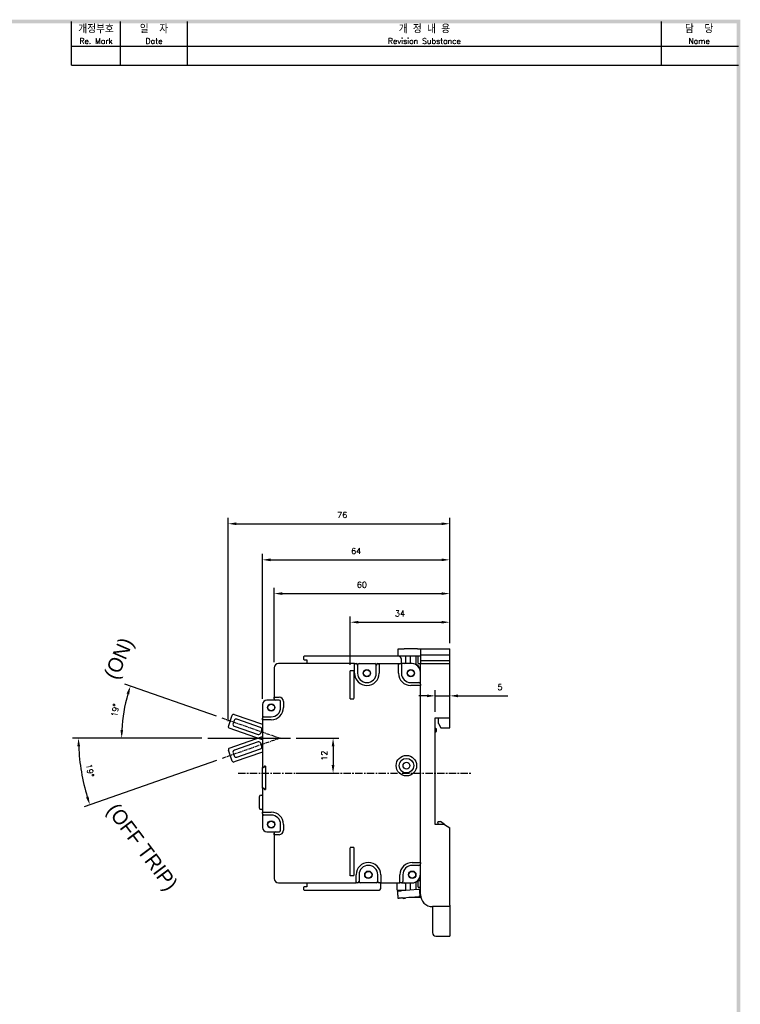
# Model space of a CAD drawing. Extents: x -6 to 988, y -5 to 692.
# Tile 5 of 5: x 737 to 984, y 352 to 688. Entities that reach past the tile are written whole.
import ezdxf

# ---------------------------------------------------------------- set-up
doc = ezdxf.new("R2010")
doc.units = 0
doc.header["$MEASUREMENT"] = 0
doc.linetypes.add('CENTER', pattern=[2, 1.25, -0.25, 0.25, -0.25])
doc.linetypes.add('HID', pattern=[3.5, 1.25, -1, 1.25])
doc.layers.get('0').update_dxf_attribs({"linetype": 'CONTINUOUS'})
for name, color, linetype in [('5', 3, 'CONTINUOUS'), ('cen', 1, 'CENTER'), ('di', 3, 'CONTINUOUS'), ('DIM', 3, 'CONTINUOUS'), ('dimtaxt', 3, 'CONTINUOUS'), ('dwg', 7, 'CONTINUOUS'), ('Hid', 5, 'HID'), ('text', 3, 'CONTINUOUS')]:
    doc.layers.add(name, color=color, linetype=linetype)
doc.styles.add('K', font='romank.shx', dxfattribs={"bigfont": 'ciwhhs.shx'})
doc.styles.add('KIM', font='ROMANS.shx', dxfattribs={"height": 5, "bigfont": 'GSG1.shx'})
doc.styles.get("Standard").update_dxf_attribs({"font": 'romans.shx', "height": 2, "bigfont": 'hgs.shx'})
doc.dimstyles.get("Standard").update_dxf_attribs({"dimscale": 0, "dimtxt": 2, "dimasz": 2, "dimexe": 0.5, "dimexo": 0.5, "dimgap": 1, "dimtad": 1, "dimdsep": 46, "dimtxsty": 'Standard', "dimcen": 0, "dimclrd": 3, "dimclre": 3, "dimclrt": 3, "dimadec": 0, "dimazin": 2, "dimtp": 0.1, "dimtm": 0.1, "dimtfac": 1, "dimtmove": 0, "dimatfit": 3, "dimfxl": 0, "dimtolj": 1, "dimarcsym": 0})
doc.dimstyles.new('STANDARD$0', dxfattribs={"dimtxt": 5, "dimasz": 5, "dimexe": 1, "dimexo": 2, "dimgap": 2, "dimtad": 1, "dimdec": 4, "dimzin": 12, "dimdsep": 46, "dimtxsty": 'KIM', "dimcen": -1, "dimdle": 0.1, "dimadec": 0, "dimazin": 0, "dimtfac": 1, "dimtdec": 4, "dimtmove": 0, "dimatfit": 3, "dimfxl": 0, "dimtolj": 1, "dimtzin": 0, "dimarcsym": 0})

# ---------------------------------------------------------------- blocks, each defined once
blk = doc.blocks.new('*D567')
at = {"layer": 'DIM'}
for p, q in [((804.66, 450.21), (773.35, 461.1)), ((799.7, 442.65), (770.23, 442.65))]:
    blk.add_line(p, q, dxfattribs=at)
blk.add_arc((826.38, 442.65), 54.15, 163.7751, 177.037, dxfattribs=at)
for points in [[(773.94, 457.92), (774.83, 457.64), (775.24, 460.45)], [(772.77, 445.44), (771.83, 445.46), (772.23, 442.65)]]:
    blk.add_solid(points, dxfattribs=at)
at = {"layer": 'DIM', "insert": (770.03, 452.18), "char_height": 2, "attachment_point": 5, "rotation": 80.4061}
blk.add_mtext('\\A1;19%%D', dxfattribs=at)
blk = doc.blocks.new('*D568')
at = {"layer": 'DIM'}
for p, q in [((850.38, 467.72), (850.38, 484.29)), ((853.18, 482.29), (881.58, 482.29)), ((884.38, 475.15), (884.38, 484.29))]:
    blk.add_line(p, q, dxfattribs=at)
for points in [[(853.18, 482.76), (853.18, 481.82), (850.38, 482.29)], [(881.58, 482.76), (881.58, 481.82), (884.38, 482.29)]]:
    blk.add_solid(points, dxfattribs=at)
at = {"layer": 'DIM', "insert": (867.38, 485.29), "char_height": 2, "attachment_point": 5}
blk.add_mtext('\\A1;34', dxfattribs=at)
blk = doc.blocks.new('*D569')
at = {"layer": 'DIM'}
for p, q in [((824.38, 468.65), (824.38, 494.08)), ((827.18, 492.08), (881.58, 492.08)), ((884.38, 475.15), (884.38, 494.08))]:
    blk.add_line(p, q, dxfattribs=at)
for points in [[(827.18, 492.54), (827.18, 491.61), (824.38, 492.08)], [(881.58, 492.54), (881.58, 491.61), (884.38, 492.08)]]:
    blk.add_solid(points, dxfattribs=at)
at = {"layer": 'DIM', "insert": (854.38, 495.08), "char_height": 2, "attachment_point": 5}
blk.add_mtext('\\A1;60', dxfattribs=at)
blk = doc.blocks.new('*D570')
at = {"layer": 'DIM'}
for p, q in [((820.38, 456.15), (820.38, 505.62)), ((884.38, 475.15), (884.38, 505.62)), ((823.18, 503.62), (881.58, 503.62))]:
    blk.add_line(p, q, dxfattribs=at)
for points in [[(823.18, 504.09), (823.18, 503.15), (820.38, 503.62)], [(881.58, 504.09), (881.58, 503.15), (884.38, 503.62)]]:
    blk.add_solid(points, dxfattribs=at)
at = {"layer": 'DIM', "insert": (852.38, 506.62), "char_height": 2, "attachment_point": 5}
blk.add_mtext('\\A1;64', dxfattribs=at)
blk = doc.blocks.new('*D571')
at = {"layer": 'DIM'}
for p, q in [((799.7, 442.65), (755.5, 442.65)), ((804.67, 435.04), (759.49, 419.21))]:
    blk.add_line(p, q, dxfattribs=at)
blk.add_arc((826.38, 442.65), 68.87, 182.3295, 196.9871, dxfattribs=at)
for points in [[(757.09, 439.84), (758.03, 439.86), (757.5, 442.65)], [(760.95, 422.67), (760.07, 422.38), (761.38, 419.87)]]:
    blk.add_solid(points, dxfattribs=at)
at = {"layer": 'DIM', "insert": (761.44, 431.6), "char_height": 2, "attachment_point": 5, "rotation": 279.6583}
blk.add_mtext('\\A1;19%%D', dxfattribs=at)
blk = doc.blocks.new('*D534')
at = {"layer": 'DIM'}
for p, q in [((831.94, 442.65), (846.51, 442.65)), ((844.51, 439.85), (844.51, 433.45)), ((831.94, 430.65), (846.51, 430.65))]:
    blk.add_line(p, q, dxfattribs=at)
for points in [[(844.04, 439.85), (844.97, 439.85), (844.51, 442.65)], [(844.04, 433.45), (844.97, 433.45), (844.51, 430.65)]]:
    blk.add_solid(points, dxfattribs=at)
at = {"layer": 'DIM', "insert": (841.51, 436.65), "char_height": 2, "attachment_point": 5, "rotation": 90}
blk.add_mtext('\\A1;12', dxfattribs=at)
blk = doc.blocks.new('*D540')
at = {"layer": 'DIM'}
for p, q in [((879.38, 451.65), (879.38, 459.11)), ((884.38, 451.65), (884.38, 459.11)), ((876.58, 457.11), (873.78, 457.11)), ((879.38, 457.11), (884.38, 457.11)), ((887.18, 457.11), (904.21, 457.11))]:
    blk.add_line(p, q, dxfattribs=at)
for points in [[(876.58, 457.58), (876.58, 456.64), (879.38, 457.11)], [(887.18, 457.58), (887.18, 456.64), (884.38, 457.11)]]:
    blk.add_solid(points, dxfattribs=at)
at = {"layer": 'DIM', "insert": (901.54, 460.11), "char_height": 2, "attachment_point": 5}
blk.add_mtext('\\A1;5', dxfattribs=at)
blk = doc.blocks.new('*D545')
at = {"layer": 'DIM'}
for p, q in [((808.69, 448.51), (808.69, 517.96)), ((811.49, 515.96), (881.58, 515.96)), ((884.38, 475.15), (884.38, 517.96))]:
    blk.add_line(p, q, dxfattribs=at)
for points in [[(811.49, 516.42), (811.49, 515.49), (808.69, 515.96)], [(881.58, 516.42), (881.58, 515.49), (884.38, 515.96)]]:
    blk.add_solid(points, dxfattribs=at)
at = {"layer": 'DIM', "insert": (847.65, 518.96), "char_height": 2, "attachment_point": 5}
blk.add_mtext('\\A1;76', dxfattribs=at)

msp = doc.modelspace()

# ---------------------------------------------------------------- linework, layer by layer
for p, q in [((866.778, 470.65), (866.778, 473.15)), ((866.778, 473.15), (868.778, 473.15)), ((873.378, 473.15), (868.778, 473.15)), ((873.378, 473.15), (874.378, 473.15)), ((874.378, 473.15), (874.378, 471.15)), ((874.378, 473.15), (884.378, 473.15)), ((884.378, 471.15), (884.378, 473.15)), ((851.878, 468.15), (825.878, 468.15)), ((834.578, 470.65), (834.378, 470.45)), ((834.378, 470.45), (834.378, 469.65)), ((834.378, 469.65), (834.578, 469.45)), ((866.878, 470.65), (834.578, 470.65)), ((834.578, 469.45), (835.578, 469.45)), ((835.578, 469.45), (835.578, 468.15)), ((851.878, 464.85), (851.878, 468.15)), ((851.878, 468.15), (852.378, 468.15)), ((853.378, 468.15), (858.778, 468.15)), ((859.778, 468.15), (860.278, 468.15)), ((860.278, 468.15), (860.278, 464.85)), ((860.278, 468.15), (866.878, 468.15)), ((868.778, 470.65), (866.878, 470.65)), ((866.878, 464.85), (866.878, 468.15)), ((866.878, 468.15), (867.878, 468.15)), ((867.878, 468.15), (867.878, 469.65)), ((867.878, 468.15), (867.878, 464.85)), ((871.378, 468.15), (867.878, 468.15)), ((873.412, 470.65), (868.778, 470.65)), ((869.378, 468.65), (869.378, 470.65)), ((870.878, 470.65), (870.878, 468.65)), ((870.878, 468.65), (870.878, 468.15)), ((872.878, 467.83), (872.878, 470.65)), ((873.578, 470.186), (873.578, 470.65)), ((873.578, 469.686), (873.578, 470.186)), ((873.578, 468.81), (873.578, 469.686)), ((873.578, 468.4), (873.578, 468.81)), ((873.578, 468.2), (873.578, 468.4)), ((873.578, 468.16), (873.578, 468.2)), ((874.378, 471.15), (884.378, 471.15)), ((874.378, 471.15), (874.378, 471.084)), ((874.378, 471.084), (874.378, 470.65)), ((874.378, 470.65), (874.378, 469.15)), ((874.378, 469.15), (884.378, 469.15)), ((874.378, 469.15), (874.378, 468.15)), ((874.378, 461.15), (874.378, 468.15)), ((874.378, 468.15), (874.878, 468.15)), ((874.878, 468.15), (884.378, 468.15)), ((884.378, 469.15), (884.378, 471.15)), ((884.378, 468.15), (884.378, 469.15)), ((884.378, 449.65), (884.378, 468.15)), ((824.378, 466.65), (824.378, 456.65)), ((852.878, 467.65), (852.878, 464.85)), ((859.278, 464.85), (859.278, 467.65)), ((871.078, 461.65), (873.878, 461.65)), ((874.378, 460.65), (871.078, 460.65)), ((874.378, 461.15), (874.378, 460.65)), ((874.378, 400.15), (874.378, 460.65)), ((824.378, 455.65), (821.878, 455.65)), ((824.378, 456.65), (826.078, 456.65)), ((824.378, 456.15), (824.378, 456.65)), ((824.378, 456.15), (824.378, 455.65)), ((826.078, 455.65), (824.878, 455.65)), ((826.578, 453.15), (826.578, 455.15)), ((827.578, 455.15), (827.578, 453.15)), ((820.378, 454.15), (820.378, 449.45)), ((808.72, 446.677), (810.035, 450.455)), ((810.692, 448.691), (810.33, 447.652)), ((810.672, 450.763), (820.378, 447.385)), ((819.705, 446.296), (811.583, 449.122)), ((820.378, 448.95), (820.378, 449.45)), ((823.378, 448.95), (820.378, 448.95)), ((820.378, 448.95), (820.378, 432.65)), ((820.878, 449.95), (823.378, 449.95)), ((879.378, 449.65), (884.378, 449.65)), ((879.378, 413.15), (879.378, 449.65)), ((880.578, 447.65), (880.578, 449.65)), ((884.378, 446.15), (884.378, 449.65)), ((820.378, 442.091), (809.028, 446.041)), ((810.761, 446.761), (818.884, 443.935)), ((819.775, 444.366), (820.136, 445.405)), ((879.878, 445.75), (879.378, 446.05)), ((879.378, 444.65), (879.878, 444.95)), ((879.878, 444.95), (879.878, 445.75)), ((880.578, 447.65), (881.375, 446.15)), ((881.375, 446.15), (884.378, 446.15)), ((809.036, 439.221), (820.378, 443.196)), ((818.886, 441.349), (810.771, 438.504)), ((810.053, 434.809), (808.729, 438.583)), ((820.378, 437.898), (810.69, 434.502)), ((811.598, 436.145), (819.713, 438.99)), ((820.142, 439.882), (819.779, 440.92)), ((810.342, 437.612), (810.705, 436.574)), ((820.678, 432.65), (820.378, 432.65)), ((820.378, 432.65), (820.378, 432.6)), ((820.378, 432.6), (820.678, 432.6)), ((820.378, 425.6), (820.378, 432.6)), ((821.078, 433.05), (820.678, 432.65)), ((820.678, 432.6), (821.078, 433)), ((821.378, 433.05), (821.078, 433.05)), ((821.078, 433), (821.378, 433)), ((821.378, 433.05), (821.378, 433)), ((821.378, 433), (821.378, 425.2)), ((820.678, 425.6), (820.378, 425.6)), ((820.378, 425.6), (820.378, 425.55)), ((820.378, 425.55), (820.678, 425.55)), ((820.378, 425.55), (820.378, 417.35)), ((821.078, 425.2), (820.678, 425.6)), ((820.678, 425.55), (821.078, 425.15)), ((821.378, 425.2), (821.078, 425.2)), ((821.078, 425.15), (821.378, 425.15)), ((821.378, 425.2), (821.378, 425.15)), ((819.378, 418.75), (819.378, 422.65)), ((819.878, 423.15), (820.378, 423.15)), ((820.378, 418.25), (819.878, 418.25)), ((820.378, 416.85), (820.378, 417.35)), ((820.378, 417.35), (823.378, 417.35)), ((820.378, 416.85), (820.378, 412.15)), ((823.378, 416.35), (820.878, 416.35)), ((880.278, 413.75), (880.423, 414.15)), ((880.423, 414.15), (881.213, 414.15)), ((882.641, 413.15), (881.213, 414.15)), ((826.578, 411.15), (826.578, 413.15)), ((827.578, 413.15), (827.578, 411.15)), ((882.641, 413.15), (879.378, 413.15)), ((880.278, 413.75), (880.278, 413.15)), ((882.641, 413.15), (884.378, 411.934)), ((884.378, 385.55), (884.378, 411.934)), ((821.878, 410.65), (824.378, 410.65)), ((824.378, 410.65), (824.378, 410.15)), ((824.378, 409.65), (824.378, 410.15)), ((826.078, 409.65), (824.378, 409.65)), ((824.378, 409.65), (824.378, 394.65)), ((824.878, 410.65), (826.078, 410.65)), ((871.578, 400.15), (874.378, 400.15)), ((873.878, 399.15), (871.578, 399.15)), ((874.378, 400.15), (874.378, 399.65)), ((874.378, 389.15), (874.378, 399.65)), ((852.378, 393.15), (852.378, 395.95)), ((853.378, 395.95), (853.378, 393.65)), ((859.778, 393.65), (859.778, 395.95)), ((860.778, 395.95), (860.778, 393.15)), ((867.378, 393.15), (867.378, 395.95)), ((868.378, 395.95), (868.378, 393.65)), ((873.578, 391.65), (873.578, 393.95)), ((873.578, 393.95), (874.378, 393.95)), ((825.878, 393.15), (852.378, 393.15)), ((834.578, 391.85), (834.378, 391.65)), ((834.378, 391.65), (834.378, 390.85)), ((834.378, 390.85), (834.578, 390.65)), ((835.578, 391.85), (834.578, 391.85)), ((834.578, 390.65), (859.878, 390.65)), ((835.578, 393.15), (835.578, 391.85)), ((852.878, 393.15), (852.378, 393.15)), ((859.278, 393.15), (853.878, 393.15)), ((860.778, 393.15), (860.278, 393.15)), ((860.778, 393.15), (867.378, 393.15)), ((860.878, 391.65), (860.878, 393.15)), ((866.378, 390.65), (866.378, 393.15)), ((867.878, 393.15), (867.378, 393.15)), ((867.878, 393.15), (871.378, 393.15)), ((867.954, 390.51), (873.617, 391.021)), ((869.378, 390.639), (869.378, 392.65)), ((870.878, 393.15), (870.878, 392.65)), ((870.878, 392.65), (870.878, 390.774)), ((872.878, 390.954), (872.878, 393.47)), ((873.578, 391.65), (874.378, 391.65)), ((873.983, 391.054), (874.061, 391.061)), ((874.071, 391.062), (874.237, 391.077)), ((874.237, 391.077), (874.378, 391.09)), ((874.378, 389.522), (874.237, 391.077)), ((868.178, 388.02), (873.842, 388.531)), ((868.504, 387.849), (868.486, 388.048)), ((868.504, 387.849), (869.301, 387.921)), ((869.301, 387.921), (869.283, 388.12)), ((874.378, 388.15), (870.878, 388.15)), ((874.208, 388.564), (874.285, 388.571)), ((874.378, 388.949), (874.378, 388.65)), ((874.378, 388.65), (874.378, 388.15)), ((884.378, 385.05), (878.478, 385.05)), ((878.478, 385.05), (878.478, 376.15)), ((884.378, 385.55), (884.378, 385.05)), ((884.378, 385.05), (884.378, 374.95)), ((879.678, 374.95), (884.378, 374.95))]:
    msp.add_line(p, q)
at = {"flags": 128}
for points in [[(851.878, 468.15), (851.881, 468.147), (851.89, 468.138), (851.905, 468.123), (851.925, 468.103), (851.949, 468.079), (851.978, 468.05), (852.009, 468.019), (852.043, 467.985), (852.078, 467.95)], [(860.078, 467.95), (860.117, 467.989), (860.154, 468.027), (860.189, 468.061), (860.219, 468.092), (860.244, 468.117), (860.262, 468.135), (860.274, 468.146), (860.278, 468.15)], [(866.878, 468.15), (866.881, 468.147), (866.89, 468.138), (866.905, 468.123), (866.925, 468.103), (866.949, 468.079), (866.978, 468.05), (867.009, 468.019), (867.043, 467.985), (867.078, 467.95)], [(867.878, 468.15), (867.874, 468.146), (867.862, 468.135), (867.844, 468.117), (867.819, 468.092), (867.789, 468.061), (867.754, 468.027), (867.717, 467.989), (867.678, 467.95)], [(874.178, 460.85), (874.217, 460.811), (874.254, 460.774), (874.289, 460.739), (874.319, 460.709), (874.344, 460.684), (874.362, 460.665), (874.374, 460.654), (874.378, 460.65)], [(824.578, 456.45), (824.539, 456.489), (824.501, 456.527), (824.467, 456.561), (824.436, 456.592), (824.411, 456.617), (824.393, 456.635), (824.382, 456.646), (824.378, 456.65)], [(820.578, 449.15), (820.539, 449.111), (820.501, 449.074), (820.467, 449.039), (820.436, 449.009), (820.411, 448.984), (820.393, 448.965), (820.382, 448.954), (820.378, 448.95)], [(820.578, 417.15), (820.539, 417.189), (820.501, 417.227), (820.467, 417.261), (820.436, 417.292), (820.411, 417.317), (820.393, 417.335), (820.382, 417.346), (820.378, 417.35)], [(824.578, 409.85), (824.539, 409.811), (824.501, 409.774), (824.467, 409.739), (824.436, 409.709), (824.411, 409.684), (824.393, 409.665), (824.382, 409.654), (824.378, 409.65)], [(874.378, 400.15), (874.374, 400.146), (874.362, 400.135), (874.344, 400.117), (874.319, 400.092), (874.289, 400.061), (874.254, 400.027), (874.217, 399.989), (874.178, 399.95)], [(852.578, 393.35), (852.539, 393.311), (852.501, 393.274), (852.467, 393.239), (852.436, 393.209), (852.411, 393.184), (852.393, 393.165), (852.382, 393.154), (852.378, 393.15)], [(860.778, 393.15), (860.774, 393.154), (860.762, 393.165), (860.744, 393.184), (860.719, 393.209), (860.689, 393.239), (860.654, 393.274), (860.617, 393.311), (860.578, 393.35)], [(867.578, 393.35), (867.539, 393.311), (867.501, 393.274), (867.467, 393.239), (867.436, 393.209), (867.411, 393.184), (867.393, 393.165), (867.382, 393.154), (867.378, 393.15)], [(873.617, 391.021), (873.675, 391.026), (873.734, 391.032), (873.791, 391.037), (873.844, 391.042), (873.892, 391.046), (873.932, 391.049), (873.963, 391.052), (873.983, 391.054)], [(874.061, 391.061), (874.07, 391.062), (874.071, 391.062)], [(866.469, 390.376), (866.494, 390.378), (866.568, 390.385), (866.693, 390.396), (866.866, 390.412)], [(866.694, 387.886), (866.719, 387.889), (866.793, 387.895), (866.917, 387.906), (867.091, 387.922)], [(866.866, 390.412), (866.916, 390.416), (866.995, 390.424), (867.101, 390.433), (867.233, 390.445), (867.388, 390.459), (867.562, 390.475), (867.752, 390.492), (867.954, 390.51)], [(868.178, 388.02), (867.976, 388.002), (867.786, 387.985), (867.612, 387.969), (867.458, 387.955), (867.326, 387.943), (867.22, 387.934), (867.141, 387.927), (867.091, 387.922)], [(870.878, 388.15), (870.585, 388.179), (870.418, 388.222)], [(874.208, 388.564), (874.187, 388.562), (874.156, 388.56), (874.116, 388.556), (874.069, 388.552), (874.015, 388.547), (873.958, 388.542), (873.9, 388.536), (873.842, 388.531)], [(874.295, 388.572), (874.295, 388.572), (874.285, 388.571)]]:
    msp.add_lwpolyline(points, dxfattribs=at)
for centre, radius in [((856.078, 464.85), 1.265), ((856.078, 464.85), 1.15), ((871.078, 464.85), 1.265), ((871.078, 464.85), 1.15), ((823.378, 453.15), 1.265), ((823.378, 453.15), 1.15), ((869.578, 433.25), 3.5), ((869.578, 433.25), 2.5), ((869.578, 433.25), 1.15), ((823.378, 413.15), 1.265), ((823.378, 413.15), 1.15), ((856.578, 395.95), 1.265), ((856.578, 395.95), 1.15), ((871.578, 395.95), 1.265), ((871.578, 395.95), 1.15)]:
    msp.add_circle(centre, radius)
for centre, radius, start, end in [((825.878, 466.65), 1.5, 90, 180), ((852.378, 467.65), 0.5, 0, 90), ((853.378, 467.65), 0.5, 90, 180), ((858.778, 467.65), 0.5, 0, 90), ((859.778, 467.65), 0.5, 90, 180), ((866.878, 469.65), 1, 0, 90), ((868.878, 468.65), 0.5, 270, 0), ((871.378, 465.15), 3, 0, 90), ((871.578, 465.35), 2.8, 0, 90), ((856.078, 464.85), 4.2, 180, 0), ((856.078, 464.85), 3.2, 180, 0), ((871.078, 464.85), 4.2, 180, 270), ((871.078, 464.85), 3.2, 180, 270), ((873.878, 461.15), 0.5, 0, 90), ((821.878, 454.15), 1.5, 90, 180), ((824.878, 456.15), 0.5, 180, 270), ((826.078, 455.15), 1.5, 0, 90), ((826.078, 455.15), 0.5, 0, 90), ((823.378, 453.15), 4.2, 270, 0), ((823.378, 453.15), 3.2, 270, 0), ((810.507, 450.291), 0.5, 70.81211, 160.81211), ((811.353, 448.461), 0.7, 70.81211, 160.81211), ((820.878, 449.45), 0.5, 90, 180), ((809.193, 446.513), 0.5, 160.81211, 250.81211), ((810.991, 447.422), 0.7, 160.81211, 250.81211), ((819.475, 445.635), 0.7, 340.81211, 70.81211), ((819.114, 444.596), 0.7, 250.81211, 340.81211), ((819.118, 440.688), 0.7, 19.31661, 109.31661), ((809.201, 438.749), 0.5, 109.31661, 199.31661), ((811.002, 437.844), 0.7, 109.31661, 199.31661), ((819.482, 439.65), 0.7, 289.31661, 19.31661), ((810.524, 434.974), 0.5, 199.31661, 289.31661), ((811.366, 436.805), 0.7, 199.31661, 289.31661), ((819.878, 422.65), 0.5, 90, 180), ((819.878, 418.75), 0.5, 180, 270), ((820.878, 416.85), 0.5, 180, 270), ((823.378, 413.15), 4.2, 0, 90), ((823.378, 413.15), 3.2, 0, 90), ((821.878, 412.15), 1.5, 180, 270), ((826.078, 411.15), 1.5, 270, 0), ((826.078, 411.15), 0.5, 270, 0), ((824.878, 410.15), 0.5, 90, 180), ((856.578, 395.95), 4.2, 0, 180), ((856.578, 395.95), 3.2, 0, 180), ((871.578, 395.95), 4.2, 90, 180), ((871.578, 395.95), 3.2, 90, 180), ((873.878, 399.65), 0.5, 270, 0), ((825.878, 394.65), 1.5, 180, 270), ((871.378, 396.15), 3, 270, 0), ((871.578, 395.95), 2.8, 270, 0), ((852.878, 393.65), 0.5, 270, 360), ((853.878, 393.65), 0.5, 180, 270), ((859.278, 393.65), 0.5, 270, 0), ((860.278, 393.65), 0.5, 180, 270), ((859.878, 391.65), 1, 270, 0), ((867.878, 393.65), 0.5, 270, 0), ((868.878, 392.65), 0.5, 0, 90), ((874.145, 388.759), 0.3, 37.60415, 68.92862), ((878.478, 389.15), 4.1, 180, 270), ((879.678, 376.15), 1.2, 180, 270)]:
    msp.add_arc(centre, radius, start, end)
msp.add_open_spline([(874.378, 470.65), (874.329, 470.65), (874.232, 470.65), (873.966, 470.65), (873.681, 470.65), (873.489, 470.65), (873.412, 470.65)], degree=3, knots=[0, 0, 0, 0, 0.2705008, 0.5407662, 0.8162628, 1, 1, 1, 1])
for points in [[(873.578, 468.16), (874.378, 468.16)], [(866.378, 390.65), (869.378, 390.65)], [(874.295, 388.572), (874.071, 391.062)], [(866.469, 390.376), (866.694, 387.886)]]:
    msp.add_open_spline(points, degree=1)
at = {"layer": '5'}
msp.add_line((801.7, 442.65), (829.94, 442.65), dxfattribs=at)
at = {"layer": 'cen'}
for p, q in [((806.544, 449.552), (826.378, 442.65)), ((826.378, 442.65), (806.56, 435.704))]:
    msp.add_line(p, q, dxfattribs=at)
at = {"layer": 'cen', "ltscale": 2}
msp.add_line((812.083, 430.65), (891.851, 430.65), dxfattribs=at)
at = {"layer": 'dimtaxt'}
for p, q in [((771.9, 672.7), (771.9, 687.7)), ((794.7, 672.7), (794.7, 687.7)), ((956.754, 672.7), (956.754, 687.7)), ((755.1, 679.3), (983.1, 679.3)), ((755.1, 672.7), (983.1, 672.7))]:
    msp.add_line(p, q, dxfattribs=at)
at = {"layer": 'dwg'}
for points in [[(4.5, 688.3), (5.7, 687.1), (983.7, 688.3), (982.5, 687.1)], [(983.7, 688.3), (982.5, 687.1), (983.7, -0.5), (982.5, 0.7)]]:
    msp.add_trace(points, dxfattribs=at)
at = {"layer": 'Hid', "ltscale": 0.1}
for p, q in [((850.378, 465.75), (851.578, 465.75)), ((850.378, 456.05), (850.378, 465.75)), ((851.578, 465.75), (851.578, 456.05)), ((850.378, 456.05), (851.578, 456.05)), ((850.378, 395.55), (850.378, 405.25)), ((851.578, 405.25), (850.378, 405.25)), ((851.578, 405.25), (851.578, 395.55))]:
    msp.add_line(p, q, dxfattribs=at)
at = {"layer": 'Hid'}
msp.add_line((851.578, 395.55), (850.378, 395.55), dxfattribs=at)
at = {"layer": 'text'}
msp.add_line((755.1, 672.7), (755.1, 687.7), dxfattribs=at)

# ---------------------------------------------------------------- texts
at = {"layer": 'di', "attachment_point": 5}
for s, insert, char_height, width in [('개정부호\\P{\\H0.72727x;Re. Mark}', (763.5, 683.2), 2.64, 16.8), ('{\\H1.1x;일  자}\\P{\\H0.8x;Date}', (783.3, 683.2), 2.4, 22.8), ('{\\H1.1x;개 정 내 용\\P\\H0.72727x;Revision Substance}', (875.727, 683.2), 2.4, 162.05361), ('담  당\\P{\\H0.72727x;Name}', (969.627, 683.2), 2.64, 25.74639)]:
    msp.add_mtext(s, dxfattribs=dict(at, insert=insert, char_height=char_height, width=width))
at = {"layer": 'DIM', "char_height": 5, "attachment_point": 1, "style": 'K'}
for s, insert, width, rotation in [('(ON)', (765.99, 464.294), 26.17076, 66.4768), ('(OFF TRIP)', (770.883, 420.982), 43.52846, 306.80062)]:
    msp.add_mtext(s, dxfattribs=dict(at, insert=insert, width=width, rotation=rotation))

# ---------------------------------------------------------------- dimensions: what is measured, and where the dimension line sits
at = {"layer": 'DIM'}
dim = msp.add_linear_dim(base=(884.378, 515.958), p1=(808.693, 446.513), p2=(884.378, 473.15), text='76', dimstyle='STANDARD$0', override={"dimtxt": 3, "dimasz": 2.8, "dimexe": 2, "dimdec": 2, "dimzin": 8, "dimtxsty": 'Standard', "dimcen": 0, "dimclrd": 256, "dimclre": 256, "dimclrt": 256, "dimadec": 2, "dimazin": 2, "dimtfac": 0.6, "dimtdec": 2, "dimtzin": 8, "dimlwd": 65535, "dimlwe": 65535, "dimarcsym": 1}, dxfattribs=at)
dim.commit()
dim.dimension.update_dxf_attribs({"geometry": '*D545', "text_midpoint": (847.648, 515.958), "dimtype": 160})
for base, p1, p2, picture, middle in [((884.378, 503.62), (820.378, 454.15), (884.378, 473.15), '*D570', (852.378, 503.62)), ((884.378, 492.076), (824.378, 466.65), (884.378, 473.15), '*D569', (854.378, 492.076)), ((884.378, 482.289), (850.378, 465.718), (884.378, 473.15), '*D568', (867.378, 482.289)), ((884.378, 457.11), (879.378, 449.65), (884.378, 449.65), '*D540', (901.544, 457.11))]:
    dim = msp.add_linear_dim(base=base, p1=p1, p2=p2, dimstyle='STANDARD$0', override={"dimtxt": 3, "dimasz": 2.8, "dimexe": 2, "dimdec": 2, "dimzin": 8, "dimtxsty": 'Standard', "dimcen": 0, "dimclrd": 256, "dimclre": 256, "dimclrt": 256, "dimadec": 2, "dimazin": 2, "dimtfac": 0.6, "dimtdec": 2, "dimtzin": 8, "dimlwd": 65535, "dimlwe": 65535, "dimarcsym": 1}, dxfattribs=at)
    dim.commit()
    dim.dimension.update_dxf_attribs({"geometry": picture, "text_midpoint": middle, "dimtype": 160})
for base, line1, line2, picture, middle in [((773.572, 454.64), ((806.544, 449.552), (826.378, 442.65)), ((801.7, 442.65), (829.94, 442.65)), '*D567', (772.985, 451.675)), ((757.939, 434.927), ((801.7, 442.65), (829.94, 442.65)), ((826.378, 442.65), (806.56, 435.704)), '*D571', (758.48, 431.095))]:
    dim = msp.add_angular_dim_2l(base=base, line1=line1, line2=line2, text='19%%D', dimstyle='Standard', override={"dimscale": 1, "dimtxt": 3, "dimasz": 2.8, "dimexe": 2, "dimexo": 2, "dimgap": 2, "dimdle": 0.1, "dimclrd": 256, "dimclre": 256, "dimclrt": 256, "dimadec": 2, "dimtfac": 0.6, "dimlwd": 65535, "dimlwe": 65535, "dimarcsym": 1}, dxfattribs=at)
    dim.commit()
    dim.dimension.update_dxf_attribs({"geometry": picture, "text_midpoint": middle, "dimtype": 162})
dim = msp.add_linear_dim(base=(844.505, 430.65), p1=(829.94, 442.65), p2=(829.94, 430.65), angle=90, dimstyle='STANDARD$0', override={"dimtxt": 3, "dimasz": 2.8, "dimexe": 2, "dimdec": 2, "dimzin": 8, "dimtxsty": 'Standard', "dimcen": 0, "dimclrd": 256, "dimclre": 256, "dimclrt": 256, "dimadec": 2, "dimazin": 2, "dimtfac": 0.6, "dimtdec": 2, "dimtzin": 8, "dimlwd": 65535, "dimlwe": 65535, "dimarcsym": 1}, dxfattribs=at)
dim.commit()
dim.dimension.update_dxf_attribs({"geometry": '*D534', "text_midpoint": (844.505, 436.65), "dimtype": 160})

doc.saveas('drawing.dxf')
